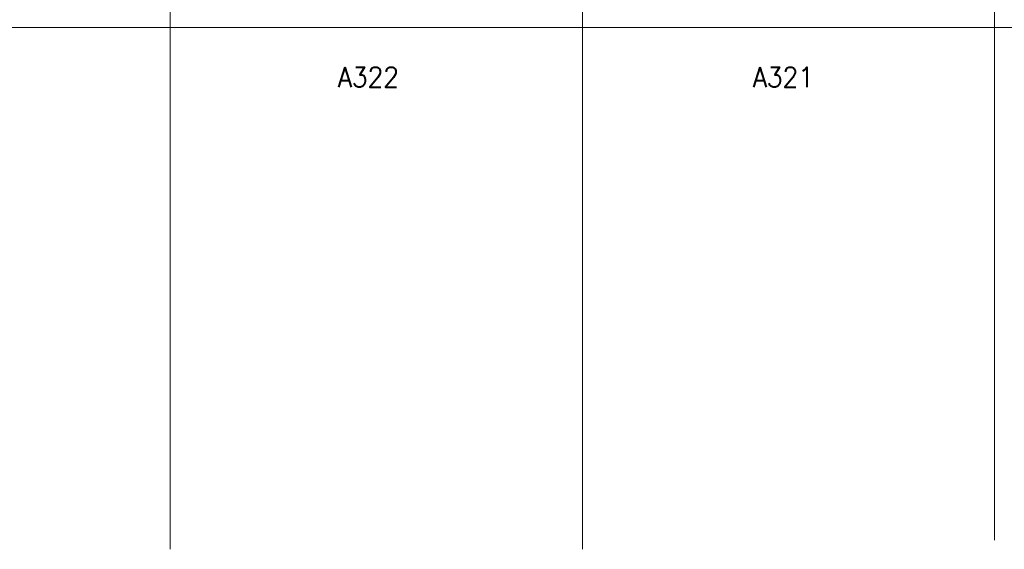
# Model space of a CAD drawing. Header units: metres. Extents: x -119 to 0, y 0 to 84.
# Tile 25 of 53: x -54.07 to -44.52, y 35.32 to 40.44. Entities that reach past the tile are written whole.
import ezdxf
from ezdxf.enums import TextEntityAlignment as Align

# ---------------------------------------------------------------- set-up
doc = ezdxf.new("R2010")
doc.units = ezdxf.units.M
doc.header["$MEASUREMENT"] = 0
doc.layers.add('Level 1', color=1, linetype='Continuous', lineweight=0)
doc.styles.add('Style-STANDARD', font='STANDARD.shx')

msp = doc.modelspace()

# ---------------------------------------------------------------- linework, layer by layer
at = {"layer": 'Level 1', "color": 11, "linetype": 'Continuous', "lineweight": 0}
for p, q in [((-52.6082, 62.0781), (-52.6082, 35.3152)), ((-48.6123, 62.0781), (-48.6123, 35.3152)), ((-44.6164, 62.0781), (-44.6164, 35.4049)), ((-106.4536, 40.3676), (-6.9068, 40.3676))]:
    msp.add_line(p, q, dxfattribs=at)
at = {"layer": 'Level 1', "color": 1, "linetype": 'Continuous', "lineweight": 0}
msp.add_line((-100.8008, 40.3676), (-44.3669, 40.3676), dxfattribs=at)

# ---------------------------------------------------------------- texts
at = {"layer": 'Level 1', "color": 1, "linetype": 'Continuous', "lineweight": 0, "style": 'Style-STANDARD'}
for s, p in [('A322', (-50.6871, 39.7906)), ('A321', (-46.6647, 39.7906))]:
    msp.add_text(s, height=0.1949, dxfattribs=at).set_placement(p, align=Align.CENTER)

doc.saveas('drawing.dxf')
